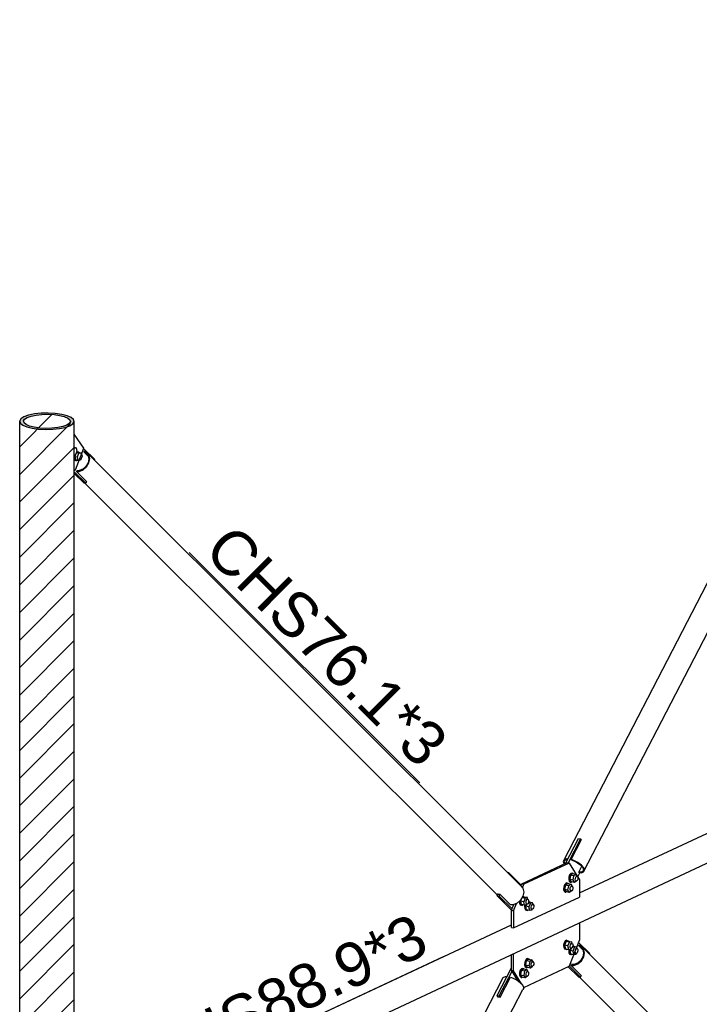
# Model space of a CAD drawing. Header units: millimetres. Extents: x 0 to 142951, y 0 to 27942.
# Tile 16 of 70: x 36457 to 38670, y 9858 to 13061. Entities that reach past the tile are written whole.
import ezdxf

# ---------------------------------------------------------------- set-up
doc = ezdxf.new("R2010")
doc.units = ezdxf.units.MM
doc.styles.add('Arial', font='ARIAL.TTF', dxfattribs={"height": 0.2})

# ---------------------------------------------------------------- blocks, each defined once
blk = doc.blocks.new('Part-80303 - 51816')
at = {"color": 7}
for p, q in [((38011.8, 9886.7), (38058.4, 9976.8)), ((38018.5, 9885.4), (38060.1, 9965.8)), ((38014.3, 9882.6), (38011.8, 9886.7)), ((38011.8, 9886.7), (38018.5, 9885.4)), ((38018.5, 9885.4), (38021.1, 9881.2))]:
    blk.add_line(p, q, dxfattribs=at)
blk = doc.blocks.new('Part-80301 - 51816')
at = {"color": 7}
for p, q in [((38234.1, 10316.5), (38276.3, 10397.9)), ((38283, 10396.6), (38242.6, 10318.5)), ((38276.3, 10397.9), (38283, 10396.6)), ((38285.5, 10392.4), (38283, 10396.6)), ((38273.9, 10272.3), (38281, 10286.2))]:
    blk.add_line(p, q, dxfattribs=at)
blk = doc.blocks.new('Part-65946 - 51816')
at = {"color": 7}
for p, q in [((39621.8, 10838.5), (39676.5, 10864)), ((39676.5, 10864), (39687, 10859.6)), ((39687, 10859.6), (39699.1, 10848.1)), ((38279.6, 10220.5), (39615.2, 10845)), ((39614.3, 10839.9), (39615.2, 10840.4)), ((39614.3, 10839.9), (39618.1, 10840.1)), ((39618.1, 10840.1), (39621.8, 10838.5)), ((39699.1, 10848.1), (39707.2, 10832.8)), ((39707.2, 10832.8), (39710.1, 10816)), ((39707.2, 10800.3), (39699.1, 10788.1)), ((39710.1, 10816), (39707.2, 10800.3)), ((36690.4, 9380.4), (39687, 10781.3)), ((39699.1, 10788.1), (39687, 10781.3)), ((36704.5, 9484.2), (38058.4, 10117.1)), ((36655.6, 9451.7), (36710.2, 9477.3)), ((36655.6, 9448.9), (36655.6, 9451.7)), ((36666.1, 9447.3), (36655.6, 9451.7)), ((36709.3, 9477.7), (36710.2, 9477.3)), ((36655.6, 9448.9), (36665.1, 9444.9)), ((36665.1, 9444.9), (36676.4, 9434.1)), ((36678.2, 9435.8), (36666.1, 9447.3)), ((36676.4, 9434.1), (36684, 9419.8)), ((36686.3, 9420.5), (36678.2, 9435.8)), ((36684, 9419.8), (36686.7, 9404.2)), ((36689.2, 9403.7), (36686.3, 9420.5)), ((36684, 9389.6), (36679.3, 9382.5)), ((36682.3, 9382), (36686.3, 9388)), ((36686.7, 9404.2), (36684, 9389.6)), ((36686.3, 9388), (36689.2, 9403.7)), ((36679.2, 9382.6), (36679.4, 9382.7))]:
    blk.add_line(p, q, dxfattribs=at)
blk = doc.blocks.new('Part-66001 - 51816')
at = {"color": 7}
for p, q in [((38229.3, 10328.1), (39642, 13058.5)), ((39631.7, 12994), (39665.4, 13059.1)), ((39642, 13058.5), (39649.6, 13061.2)), ((39649.6, 13061.2), (39654.2, 13060.9)), ((39665.4, 13059.1), (39674.1, 13056.5)), ((39674.1, 13056.5), (39687.3, 13049.8)), ((39687.3, 13049.8), (39698.5, 13041.4)), ((39698.5, 13041.4), (39706, 13032.6)), ((38293.1, 10288.6), (39705.9, 13019)), ((39708.6, 13024.7), (39705.9, 13019)), ((39706, 13032.6), (39708.6, 13024.7)), ((39623.3, 12995.6), (39624, 12997.1)), ((39623.3, 12995.6), (39627.1, 12995.4)), ((39627.1, 12995.4), (39631.7, 12994)), ((38252.6, 10328.7), (38286.3, 10393.8)), ((38284.3, 10394.5), (38286.3, 10393.8)), ((38285.3, 10392.7), (38285.7, 10392.6)), ((38229.3, 10328.1), (38226.6, 10322.4)), ((38226.6, 10322.4), (38229.2, 10314.5)), ((38229.2, 10314.5), (38229.4, 10314.3)), ((38236.8, 10330.8), (38229.3, 10328.1)), ((38229.3, 10321.3), (38231.8, 10326.5)), ((38231.4, 10315.2), (38229.3, 10321.3)), ((38231.8, 10326.5), (38238.7, 10329)), ((38241.4, 10330.5), (38236.8, 10330.8)), ((38238.7, 10329), (38240.6, 10328.9)), ((38253.6, 10327), (38252.6, 10328.7)), ((38261.3, 10326.1), (38252.6, 10328.7)), ((38253.6, 10327), (38261.3, 10324.7)), ((38274.5, 10319.3), (38261.3, 10326.1)), ((38261.3, 10324.7), (38273.5, 10318.5)), ((38273.5, 10318.5), (38283.8, 10310.7)), ((38285.7, 10310.9), (38274.5, 10319.3)), ((38277.2, 10288), (38287, 10307)), ((38278.2, 10286.3), (38277.2, 10288)), ((38283.7, 10287.6), (38277.2, 10288)), ((38278.2, 10286.3), (38285.6, 10285.9)), ((38290.6, 10290.1), (38283.7, 10287.6)), ((38283.8, 10310.7), (38290.7, 10302.6)), ((38285.6, 10285.9), (38293.1, 10288.6)), ((38293.2, 10302.1), (38285.7, 10310.9)), ((38293.1, 10295.4), (38290.6, 10290.1)), ((38290.7, 10302.6), (38293.1, 10295.4)), ((38293.1, 10288.6), (38295.8, 10294.3)), ((38295.8, 10294.3), (38293.2, 10302.1))]:
    blk.add_line(p, q, dxfattribs=at)
blk = doc.blocks.new('Part-66002 - 51816')
at = {"color": 7}
for p, q in [((38277.2, 10048), (38278.2, 10050.7)), ((38291.1, 10034.1), (38277.2, 10048)), ((38277.2, 10048), (38283.7, 10045.1)), ((38285.6, 10047.4), (38278.2, 10050.7)), ((38283.7, 10045.1), (38290.6, 10036.5)), ((38285.6, 10047.4), (39507, 8828.9)), ((38293.1, 10038.1), (38285.6, 10047.4)), ((38290.6, 10036.5), (38293.1, 10025.1)), ((38295.8, 10025.7), (38293.1, 10038.1)), ((38283.8, 10001.1), (38273.5, 9992.1)), ((38274.5, 9989.9), (38285.7, 9999.6)), ((38290.7, 10012.6), (38283.8, 10001.1)), ((38285.7, 9999.6), (38293.2, 10012.2)), ((38293.1, 10025.1), (38290.7, 10012.6)), ((38293.2, 10012.2), (38295.8, 10025.7)), ((38252.6, 9984.4), (38253.6, 9987)), ((38252.6, 9984.4), (38261.3, 9984.5)), ((38286.3, 9950.7), (38252.6, 9984.4)), ((38261.3, 9987.2), (38253.6, 9987)), ((38273.5, 9992.1), (38261.3, 9987.2)), ((38261.3, 9984.5), (38274.5, 9989.9)), ((38279.5, 9946.7), (39374.1, 8854.6)), ((38284.8, 9950.7), (38286.3, 9950.7)), ((39486.6, 8742.3), (39623.2, 8606.1)), ((39619.5, 8716.6), (39698.4, 8638)), ((39698.4, 8638), (39705.9, 8628.6)), ((39705.9, 8628.6), (39708.6, 8616.2)), ((39623.3, 8610.1), (39624.3, 8609.1)), ((39627.1, 8608.4), (39623.3, 8610.1)), ((39631.7, 8608.5), (39627.1, 8608.4)), ((39631.7, 8608.5), (39665.4, 8574.9)), ((39698.5, 8590.1), (39687.3, 8580.4)), ((39706, 8602.7), (39698.5, 8590.1)), ((39708.6, 8616.2), (39706, 8602.7)), ((39674.1, 8575), (39665.4, 8574.9)), ((39687.3, 8580.4), (39674.1, 8575))]:
    blk.add_line(p, q, dxfattribs=at)
blk = doc.blocks.new('Part-66003 - 51816')
at = {"color": 7}
for p, q in [((37640.4, 9189.9), (38031.4, 9945.6)), ((38021, 9881.1), (38054.7, 9946.2)), ((38031.4, 9945.6), (38038.9, 9948.3)), ((38038.9, 9948.3), (38043.5, 9948)), ((38054.7, 9946.2), (38063.4, 9943.5)), ((38063.4, 9943.5), (38076.6, 9936.8)), ((38076.6, 9936.8), (38087.8, 9928.4)), ((37825.6, 9385), (38095.2, 9906.1)), ((38087.8, 9928.4), (38095.3, 9919.6)), ((38097.9, 9911.8), (38095.2, 9906.1)), ((38095.3, 9919.6), (38097.9, 9911.8)), ((38012.6, 9882.7), (38013.3, 9884.2)), ((38012.6, 9882.7), (38016.4, 9882.4)), ((38016.4, 9882.4), (38021, 9881.1)), ((37717, 9175.1), (37753, 9244.7)), ((36634.8, 7246.6), (37597.8, 9107.7)), ((36708, 7225), (37674.4, 9092.8)), ((36652.3, 7235.8), (36675.6, 7280.9)), ((36673.6, 7281.5), (36675.6, 7280.9)), ((36674.6, 7279.8), (36675, 7279.7))]:
    blk.add_line(p, q, dxfattribs=at)
blk = doc.blocks.new('Part-66004 - 51816')
at = {"color": 7}
for p, q in [((36667.5, 11657.6), (36666.5, 11655)), ((36666.5, 11655), (36680.4, 11641)), ((36666.5, 11655), (36673, 11652.1)), ((36674.9, 11654.4), (36667.5, 11657.6)), ((36673, 11652.1), (36679.9, 11643.4)), ((36674.9, 11654.4), (38087.7, 10244.9)), ((36682.4, 11645), (36674.9, 11654.4)), ((36679.9, 11643.4), (36682.4, 11632)), ((36682.4, 11632), (36680, 11619.6)), ((36685.1, 11632.6), (36682.4, 11645)), ((36682.5, 11619.1), (36685.1, 11632.6)), ((36662.8, 11599.1), (36650.6, 11594.1)), ((36650.6, 11591.5), (36663.8, 11596.8)), ((36673.1, 11608), (36662.8, 11599.1)), ((36663.8, 11596.8), (36675, 11606.5)), ((36680, 11619.6), (36673.1, 11608)), ((36675, 11606.5), (36682.5, 11619.1)), ((36641.9, 11591.3), (36642.9, 11594)), ((36641.9, 11591.3), (36650.6, 11591.5)), ((36641.9, 11591.3), (36675.6, 11557.7)), ((36650.6, 11594.1), (36642.9, 11594)), ((36668.8, 11553.6), (38012.5, 10213)), ((36674.1, 11557.7), (36675.6, 11557.7)), ((38087.7, 10244.9), (38095.2, 10235.5)), ((38095.2, 10235.5), (38097.9, 10223.1)), ((38097.9, 10223.1), (38095.3, 10209.6)), ((38012.6, 10217.1), (38013.6, 10216)), ((38016.4, 10215.4), (38012.6, 10217.1)), ((38021, 10215.4), (38016.4, 10215.4)), ((38021, 10215.4), (38054.7, 10181.8)), ((38076.6, 10187.3), (38063.4, 10182)), ((38087.8, 10197.1), (38076.6, 10187.3)), ((38095.3, 10209.6), (38087.8, 10197.1)), ((38063.4, 10182), (38054.7, 10181.8))]:
    blk.add_line(p, q, dxfattribs=at)
blk = doc.blocks.new('Part-66007 - 51816')
at = {"color": 7}
for p, q in [((36665.7, 11667.3), (36634.8, 11712.3)), ((36638.6, 11596.4), (36665.7, 11667.3)), ((36634.8, 11594.7), (36638.6, 11596.4))]:
    blk.add_line(p, q, dxfattribs=at)
blk = doc.blocks.new('Part-66010 - 51816')
at = {"color": 7}
for p, q in [((36665.4, 11666.5), (36702, 11629.9)), ((36701.3, 11628.1), (36702, 11629.9)), ((36634.8, 11590.3), (36672.3, 11552.9)), ((36634.8, 11584.9), (36665.6, 11554.2)), ((36665.6, 11554.2), (36672.3, 11552.9)), ((36672.3, 11552.9), (36674.5, 11558.8))]:
    blk.add_line(p, q, dxfattribs=at)
blk = doc.blocks.new('Bolt-66015 - 51816')
at = {"color": 7}
for p, q in [((36634.8, 11670.1), (36641, 11668.9)), ((36634.8, 11667.9), (36641, 11668.9)), ((36641, 11668.9), (36643.6, 11657.7)), ((36638.8, 11645.3), (36634.8, 11644.7)), ((36634.8, 11632.3), (36636.7, 11628.6)), ((36636.4, 11640.2), (36637.6, 11645.1)), ((36636.8, 11633), (36636.4, 11640.2)), ((36636.7, 11628.6), (36640.5, 11627.3)), ((36639.2, 11628.1), (36636.8, 11633)), ((36641.8, 11652.7), (36637, 11640.3)), ((36637, 11640.3), (36639.6, 11629.1)), ((36637, 11640.3), (36645.4, 11638.7)), ((36643.6, 11657.7), (36638.8, 11645.3)), ((36643, 11626.8), (36639.2, 11628.1)), ((36639.6, 11629.1), (36648, 11627.5)), ((36649.2, 11653.9), (36641.8, 11652.7)), ((36641.8, 11652.7), (36650.2, 11651.1)), ((36642.1, 11654), (36645.8, 11656.3)), ((36645.1, 11628.1), (36643, 11626.8)), ((36643.2, 11656.7), (36643.3, 11656.8)), ((36643.3, 11656.8), (36645.8, 11656.3)), ((36645.4, 11638.7), (36650.2, 11651.1)), ((36648, 11627.5), (36645.4, 11638.7)), ((36645.8, 11656.3), (36649.6, 11655)), ((36655.4, 11628.7), (36648, 11627.5)), ((36649.2, 11653.9), (36657.6, 11652.3)), ((36650.2, 11653.7), (36649.6, 11655)), ((36650.2, 11651.1), (36657.6, 11652.3)), ((36660.2, 11641.1), (36655.4, 11628.7)), ((36657.6, 11652.3), (36660.2, 11641.1)), ((36640.5, 11627.3), (36643, 11626.8))]:
    blk.add_line(p, q, dxfattribs=at)
blk = doc.blocks.new('Part-66027 - 51816')
at = {"color": 7}
for p, q in [((38091.6, 10249.8), (38239.7, 10319.1)), ((38246.4, 10317.7), (38098.3, 10248.5)), ((38239.7, 10319.1), (38246.4, 10317.7)), ((38246.4, 10317.7), (38279.6, 10262.9)), ((38279.6, 10262.9), (38279.6, 10206.9)), ((38089, 10243.2), (38091.6, 10249.8)), ((38091.6, 10249.8), (38098.3, 10248.5)), ((38093.9, 10237.2), (38098.3, 10248.5)), ((38065.1, 10106.6), (38279.6, 10206.9)), ((38065.1, 10162.6), (38074.3, 10186.4)), ((38058.4, 10163.9), (38065.7, 10182.9)), ((38058.4, 10107.9), (38058.4, 10163.9)), ((38058.4, 10163.9), (38065.1, 10162.6)), ((38065.1, 10162.6), (38065.1, 10106.6)), ((38058.4, 10107.9), (38065.1, 10106.6))]:
    blk.add_line(p, q, dxfattribs=at)
blk = doc.blocks.new('Part-66028 - 51816')
at = {"color": 7}
for p, q in [((38279.6, 10123.3), (38279.6, 10067.7)), ((38279.6, 10067.7), (38246.4, 9981.7)), ((38058.4, 9968.7), (38058.4, 10019.9)), ((38065.1, 9967.4), (38065.1, 10023)), ((38078.5, 9935.4), (38058.4, 9968.7)), ((38058.4, 9968.7), (38065.1, 9967.4)), ((38090.8, 9924.9), (38065.1, 9967.4)), ((38098.3, 9912.5), (38246.4, 9981.7)), ((38098.3, 9912.5), (38096.9, 9914.9)), ((38097.6, 9912.6), (38098.3, 9912.5))]:
    blk.add_line(p, q, dxfattribs=at)
blk = doc.blocks.new('Bolt-66030 - 51816')
at = {"color": 7}
for p, q in [((38251.2, 10283.7), (38247.4, 10278.8)), ((38249.9, 10278.3), (38253.7, 10283.2)), ((38257.7, 10283.3), (38250.3, 10277.6)), ((38255.4, 10284.9), (38251.2, 10283.7)), ((38253.7, 10283.2), (38257.9, 10284.4)), ((38255.4, 10284.9), (38257.9, 10284.4)), ((38257.7, 10283.3), (38268.6, 10281.2)), ((38257.9, 10284.4), (38259.9, 10282.9)), ((38234.6, 10251.5), (38230.7, 10246.6)), ((38233.3, 10246.1), (38237.1, 10251)), ((38241.1, 10251.2), (38233.7, 10245.5)), ((38238.7, 10252.8), (38234.6, 10251.5)), ((38237.1, 10251), (38241.3, 10252.3)), ((38238.7, 10252.8), (38241.3, 10252.3)), ((38241.1, 10251.2), (38252, 10249)), ((38241.3, 10252.3), (38243.3, 10250.7)), ((38245, 10271.6), (38244.6, 10264)), ((38244.6, 10264), (38246.3, 10258.1)), ((38247.4, 10278.8), (38245, 10271.6)), ((38246.3, 10258.1), (38249.8, 10255.5)), ((38247.1, 10263.6), (38247.5, 10271.1)), ((38248.9, 10257.7), (38247.1, 10263.6)), ((38247.5, 10271.1), (38249.9, 10278.3)), ((38250.3, 10277.6), (38247.7, 10264)), ((38258.6, 10261.9), (38247.7, 10264)), ((38247.7, 10264), (38252.5, 10256.1)), ((38252.3, 10255), (38248.9, 10257.7)), ((38249.8, 10255.5), (38252.3, 10255)), ((38261.2, 10275.5), (38250.3, 10277.6)), ((38254.6, 10255.7), (38252.3, 10255)), ((38263.4, 10254), (38252.5, 10256.1)), ((38258.6, 10261.9), (38261.2, 10275.5)), ((38263.4, 10254), (38258.6, 10261.9)), ((38268.6, 10281.2), (38261.2, 10275.5)), ((38270.6, 10259.5), (38263.4, 10254)), ((38264.5, 10259.7), (38268.7, 10258.9)), ((38266, 10263.5), (38266.2, 10267.5)), ((38266.9, 10260.4), (38266, 10263.5)), ((38266.2, 10267.5), (38267.5, 10271.4)), ((38268.7, 10258.9), (38266.9, 10260.4)), ((38267.5, 10275.5), (38271.7, 10274.6)), ((38267.5, 10271.4), (38269.5, 10274)), ((38273.4, 10273.4), (38268.6, 10281.2)), ((38271, 10259.6), (38268.7, 10258.9)), ((38269.5, 10274), (38271.7, 10274.6)), ((38273, 10262.2), (38271, 10259.6)), ((38271.7, 10274.6), (38273.6, 10273.2)), ((38274.3, 10266), (38273, 10262.2)), ((38273.6, 10273.2), (38274.5, 10270.1)), ((38274.5, 10270.1), (38274.3, 10266)), ((38228.3, 10239.4), (38227.9, 10231.9)), ((38227.9, 10231.9), (38229.7, 10226)), ((38230.7, 10246.6), (38228.3, 10239.4)), ((38229.7, 10226), (38233.1, 10223.3)), ((38230.5, 10231.4), (38230.8, 10238.9)), ((38232.2, 10225.5), (38230.5, 10231.4)), ((38230.8, 10238.9), (38233.3, 10246.1)), ((38233.7, 10245.5), (38231.1, 10231.9)), ((38242, 10229.7), (38231.1, 10231.9)), ((38231.1, 10231.9), (38235.9, 10223.9)), ((38235.6, 10222.8), (38232.2, 10225.5)), ((38233.1, 10223.3), (38235.6, 10222.8)), ((38244.6, 10243.4), (38233.7, 10245.5)), ((38238, 10223.5), (38235.6, 10222.8)), ((38246.8, 10221.8), (38235.9, 10223.9)), ((38242, 10229.7), (38244.6, 10243.4)), ((38246.8, 10221.8), (38242, 10229.7)), ((38252, 10249), (38244.6, 10243.4)), ((38253.9, 10227.3), (38246.8, 10221.8)), ((38247.9, 10227.6), (38252.1, 10226.8)), ((38249.3, 10231.3), (38249.5, 10235.4)), ((38250.3, 10228.2), (38249.3, 10231.3)), ((38249.5, 10235.4), (38250.8, 10239.2)), ((38252.1, 10226.8), (38250.3, 10228.2)), ((38250.8, 10239.2), (38252.9, 10241.8)), ((38250.9, 10243.3), (38255.1, 10242.5)), ((38256.7, 10241.2), (38252, 10249)), ((38254.3, 10227.4), (38252.1, 10226.8)), ((38252.9, 10241.8), (38255.1, 10242.5)), ((38256.4, 10230), (38254.3, 10227.4)), ((38255.1, 10242.5), (38256.9, 10241.1)), ((38257.7, 10233.9), (38256.4, 10230)), ((38256.9, 10241.1), (38257.9, 10237.9)), ((38257.9, 10237.9), (38257.7, 10233.9))]:
    blk.add_line(p, q, dxfattribs=at)
blk = doc.blocks.new('Bolt-66032 - 51816')
at = {"color": 7}
for p, q in [((38084.1, 10193.8), (38084.5, 10186.7)), ((38084.5, 10186.7), (38086.9, 10181.7)), ((38086.6, 10193.4), (38087.4, 10196.7)), ((38087, 10186.2), (38086.6, 10193.4)), ((38090.1, 10200.9), (38087.2, 10193.5)), ((38098.2, 10191.4), (38087.2, 10193.5)), ((38087.2, 10193.5), (38089.8, 10182.3)), ((38093, 10205.7), (38103, 10203.8)), ((38099.4, 10207.1), (38093.2, 10206.1)), ((38094.7, 10208.6), (38096, 10209.4)), ((38095.3, 10209.6), (38096, 10209.4)), ((38096, 10209.4), (38099.8, 10208.1)), ((38103, 10203.8), (38098.2, 10191.4)), ((38100.8, 10180.2), (38098.2, 10191.4)), ((38110.3, 10205), (38099.4, 10207.1)), ((38099.8, 10208.1), (38100.4, 10206.9)), ((38110.3, 10205), (38103, 10203.8)), ((38105.5, 10191.1), (38106.4, 10195.1)), ((38105.7, 10187.2), (38105.5, 10191.1)), ((38107, 10184.6), (38105.7, 10187.2)), ((38106.3, 10200.4), (38110.5, 10199.6)), ((38106.4, 10195.1), (38108.3, 10198.2)), ((38108.3, 10198.2), (38110.5, 10199.6)), ((38111.7, 10199.2), (38110.3, 10205)), ((38110.5, 10199.6), (38112.5, 10198.9)), ((38113.1, 10188.4), (38111.3, 10185.3)), ((38112.5, 10198.9), (38113.8, 10196.3)), ((38114, 10192.5), (38113.1, 10188.4)), ((38113.1, 10188.4), (38119.6, 10187.2)), ((38116.1, 10190.5), (38113.5, 10190.1)), ((38113.8, 10196.3), (38114, 10192.5)), ((38114, 10192.4), (38116.4, 10191.5)), ((38119.6, 10187.2), (38114.8, 10174.7)), ((38127, 10188.4), (38116.1, 10190.5)), ((38116.4, 10191.5), (38117.1, 10190.3)), ((38127, 10188.4), (38119.6, 10187.2)), ((38128.3, 10182.6), (38127, 10188.4)), ((38086.9, 10181.7), (38090.7, 10180.4)), ((38089.4, 10181.3), (38087, 10186.2)), ((38093.2, 10179.9), (38089.4, 10181.3)), ((38100.8, 10180.2), (38089.8, 10182.3)), ((38090.7, 10180.4), (38093.2, 10179.9)), ((38095.3, 10181.2), (38093.2, 10179.9)), ((38101.4, 10180.3), (38100.7, 10177.3)), ((38100.7, 10177.3), (38101.1, 10170.1)), ((38108.2, 10181.4), (38100.8, 10180.2)), ((38101.1, 10170.1), (38103.6, 10165.1)), ((38103.3, 10176.8), (38104.2, 10180.7)), ((38103.7, 10169.6), (38103.3, 10176.8)), ((38103.6, 10165.1), (38107.4, 10163.8)), ((38106.1, 10164.7), (38103.7, 10169.6)), ((38105.5, 10180.9), (38103.9, 10176.9)), ((38114.8, 10174.7), (38103.9, 10176.9)), ((38103.9, 10176.9), (38106.5, 10165.7)), ((38104.8, 10184.7), (38109, 10183.9)), ((38109.9, 10163.3), (38106.1, 10164.7)), ((38117.4, 10163.6), (38106.5, 10165.7)), ((38109, 10183.9), (38107, 10184.6)), ((38107.4, 10163.8), (38109.9, 10163.3)), ((38108.2, 10181.4), (38109.1, 10184)), ((38111.3, 10185.3), (38109, 10183.9)), ((38111.9, 10164.6), (38109.9, 10163.3)), ((38117.4, 10163.6), (38114.8, 10174.7)), ((38124.8, 10164.8), (38117.4, 10163.6)), ((38121.5, 10168.1), (38125.7, 10167.3)), ((38122.1, 10174.5), (38123.1, 10178.5)), ((38122.3, 10170.6), (38122.1, 10174.5)), ((38123.6, 10168), (38122.3, 10170.6)), ((38122.9, 10183.8), (38127.1, 10183)), ((38123.1, 10178.5), (38124.9, 10181.6)), ((38125.7, 10167.3), (38123.6, 10168)), ((38124.8, 10164.8), (38125.8, 10167.4)), ((38124.9, 10181.6), (38127.1, 10183)), ((38127.9, 10168.7), (38125.7, 10167.3)), ((38127.1, 10183), (38129.2, 10182.3)), ((38129.7, 10171.8), (38127.9, 10168.7)), ((38129.2, 10182.3), (38130.5, 10179.7)), ((38130.7, 10175.9), (38129.7, 10171.8)), ((38130.5, 10179.7), (38130.7, 10175.9))]:
    blk.add_line(p, q, dxfattribs=at)
blk = doc.blocks.new('Bolt-66034 - 51816')
at = {"color": 7}
for p, q in [((38103.6, 10000.8), (38101.1, 9993.6)), ((38107.4, 10005.7), (38103.6, 10000.8)), ((38103.7, 9993.1), (38106.1, 10000.3)), ((38106.5, 9999.6), (38103.9, 9986)), ((38106.1, 10000.3), (38109.9, 10005.2)), ((38106.5, 9999.6), (38113.9, 10005.3)), ((38117.4, 9997.5), (38106.5, 9999.6)), ((38111.6, 10006.9), (38107.4, 10005.7)), ((38109.9, 10005.2), (38114.1, 10006.5)), ((38111.6, 10006.9), (38114.1, 10006.5)), ((38113.9, 10005.3), (38124.8, 10003.2)), ((38114.1, 10006.5), (38116.1, 10004.9)), ((38117.4, 9997.5), (38114.8, 9983.9)), ((38124.8, 10003.2), (38117.4, 9997.5)), ((38123.6, 9993.4), (38125.7, 9996)), ((38123.7, 9997.5), (38127.9, 9996.7)), ((38129.5, 9995.4), (38124.8, 10003.2)), ((38125.7, 9996), (38127.9, 9996.7)), ((38127.9, 9996.7), (38129.7, 9995.2)), ((38129.7, 9995.2), (38130.7, 9992.1)), ((38086.9, 9968.6), (38084.5, 9961.4)), ((38090.7, 9973.5), (38086.9, 9968.6)), ((38087, 9961), (38089.4, 9968.1)), ((38089.8, 9967.5), (38087.2, 9953.9)), ((38089.4, 9968.1), (38093.3, 9973)), ((38089.8, 9967.5), (38097.2, 9973.2)), ((38100.8, 9965.4), (38089.8, 9967.5)), ((38094.9, 9974.8), (38090.7, 9973.5)), ((38093.3, 9973), (38097.4, 9974.3)), ((38094.9, 9974.8), (38097.4, 9974.3)), ((38097.2, 9973.2), (38108.2, 9971.1)), ((38097.4, 9974.3), (38099.4, 9972.7)), ((38100.8, 9965.4), (38098.2, 9951.8)), ((38101.1, 9993.6), (38100.7, 9986.1)), ((38100.7, 9986.1), (38102.5, 9980.1)), ((38108.2, 9971.1), (38100.8, 9965.4)), ((38102.5, 9980.1), (38105.9, 9977.5)), ((38103.3, 9985.6), (38103.7, 9993.1)), ((38105, 9979.7), (38103.3, 9985.6)), ((38103.9, 9986), (38114.8, 9983.9)), ((38103.9, 9986), (38108.7, 9978.1)), ((38108.5, 9977), (38105, 9979.7)), ((38105.9, 9977.5), (38108.5, 9977)), ((38107, 9961.2), (38109, 9963.8)), ((38107.1, 9965.3), (38111.3, 9964.5)), ((38112.9, 9963.2), (38108.2, 9971.1)), ((38110.8, 9977.7), (38108.5, 9977)), ((38119.6, 9976), (38108.7, 9978.1)), ((38109, 9963.8), (38111.3, 9964.5)), ((38111.3, 9964.5), (38113.1, 9963.1)), ((38113.1, 9963.1), (38114, 9959.9)), ((38114.8, 9983.9), (38119.6, 9976)), ((38126.7, 9981.5), (38119.6, 9976)), ((38120.7, 9981.7), (38124.9, 9980.9)), ((38122.1, 9985.5), (38122.3, 9989.5)), ((38123.1, 9982.4), (38122.1, 9985.5)), ((38122.3, 9989.5), (38123.6, 9993.4)), ((38124.9, 9980.9), (38123.1, 9982.4)), ((38127.1, 9981.6), (38124.9, 9980.9)), ((38129.2, 9984.2), (38127.1, 9981.6)), ((38130.5, 9988), (38129.2, 9984.2)), ((38130.7, 9992.1), (38130.5, 9988)), ((38084.5, 9961.4), (38084.1, 9953.9)), ((38084.1, 9953.9), (38085.9, 9948)), ((38085.9, 9948), (38089.3, 9945.3)), ((38086.6, 9953.4), (38087, 9961)), ((38088.4, 9947.5), (38086.6, 9953.4)), ((38087.2, 9953.9), (38098.2, 9951.8)), ((38087.2, 9953.9), (38092, 9945.9)), ((38091.8, 9944.8), (38088.4, 9947.5)), ((38089.3, 9945.3), (38091.8, 9944.8)), ((38094.1, 9945.5), (38091.8, 9944.8)), ((38103, 9943.8), (38092, 9945.9)), ((38098.2, 9951.8), (38103, 9943.8)), ((38110.1, 9949.3), (38103, 9943.8)), ((38104.1, 9949.6), (38108.3, 9948.8)), ((38105.5, 9953.3), (38105.7, 9957.4)), ((38106.4, 9950.2), (38105.5, 9953.3)), ((38105.7, 9957.4), (38107, 9961.2)), ((38108.3, 9948.8), (38106.4, 9950.2)), ((38110.5, 9949.5), (38108.3, 9948.8)), ((38112.5, 9952.1), (38110.5, 9949.5)), ((38113.8, 9955.9), (38112.5, 9952.1)), ((38114, 9959.9), (38113.8, 9955.9))]:
    blk.add_line(p, q, dxfattribs=at)
blk = doc.blocks.new('Bolt-66036 - 51816')
at = {"color": 7}
for p, q in [((38233.1, 10063.8), (38229.7, 10057.9)), ((38235.9, 10062.4), (38231.1, 10050)), ((38232.2, 10057.4), (38235.6, 10063.3)), ((38237.3, 10066.4), (38233.1, 10063.8)), ((38235.6, 10063.3), (38239.8, 10065.9)), ((38243.2, 10063.6), (38235.9, 10062.4)), ((38246.8, 10060.3), (38235.9, 10062.4)), ((38237.3, 10066.4), (38239.8, 10065.9)), ((38239.8, 10065.9), (38243.6, 10064.6)), ((38242, 10047.8), (38246.8, 10060.3)), ((38243.2, 10063.6), (38254.2, 10061.5)), ((38243.6, 10064.6), (38244.2, 10063.4)), ((38254.2, 10061.5), (38246.8, 10060.3)), ((38255.5, 10055.7), (38254.2, 10061.5)), ((38229.7, 10057.9), (38227.9, 10050.4)), ((38227.9, 10050.4), (38228.3, 10043.2)), ((38228.3, 10043.2), (38230.7, 10038.2)), ((38230.5, 10049.9), (38232.2, 10057.4)), ((38230.8, 10042.7), (38230.5, 10049.9)), ((38230.7, 10038.2), (38234.6, 10036.9)), ((38233.3, 10037.8), (38230.8, 10042.7)), ((38242, 10047.8), (38231.1, 10050)), ((38231.1, 10050), (38233.7, 10038.8)), ((38237.1, 10036.4), (38233.3, 10037.8)), ((38233.7, 10038.8), (38244.6, 10036.7)), ((38234.6, 10036.9), (38237.1, 10036.4)), ((38237.1, 10036.4), (38239.1, 10037.7)), ((38244.6, 10036.7), (38242, 10047.8)), ((38244.6, 10036.7), (38252, 10037.9)), ((38245.3, 10036.8), (38244.6, 10033.7)), ((38244.6, 10033.7), (38245, 10026.6)), ((38245, 10026.6), (38247.4, 10021.6)), ((38247.1, 10033.3), (38248, 10037.2)), ((38247.5, 10026.1), (38247.1, 10033.3)), ((38249.9, 10021.2), (38247.5, 10026.1)), ((38249.3, 10037.4), (38247.7, 10033.4)), ((38258.6, 10031.2), (38247.7, 10033.4)), ((38247.7, 10033.4), (38250.3, 10022.2)), ((38248.7, 10041.2), (38252.9, 10040.4)), ((38249.3, 10047.6), (38250.3, 10051.6)), ((38249.5, 10043.7), (38249.3, 10047.6)), ((38250.8, 10041.1), (38249.5, 10043.7)), ((38250.1, 10056.9), (38254.3, 10056.1)), ((38250.3, 10051.6), (38252.1, 10054.7)), ((38252.9, 10040.4), (38250.8, 10041.1)), ((38252, 10037.9), (38253, 10040.5)), ((38252.1, 10054.7), (38254.3, 10056.1)), ((38255.1, 10041.8), (38252.9, 10040.4)), ((38254.3, 10056.1), (38256.4, 10055.4)), ((38256.9, 10044.9), (38255.1, 10041.8)), ((38256.4, 10055.4), (38257.7, 10052.8)), ((38257.9, 10049), (38256.9, 10044.9)), ((38263.4, 10043.6), (38256.9, 10044.9)), ((38257.3, 10046.6), (38259.9, 10047)), ((38257.7, 10052.8), (38257.9, 10049)), ((38257.8, 10048.9), (38260.3, 10048)), ((38258.6, 10031.2), (38263.4, 10043.6)), ((38261.2, 10020.1), (38258.6, 10031.2)), ((38259.9, 10047), (38270.8, 10044.9)), ((38260.3, 10048), (38260.9, 10046.8)), ((38270.8, 10044.9), (38263.4, 10043.6)), ((38266, 10030.9), (38266.9, 10035)), ((38266.2, 10027.1), (38266, 10030.9)), ((38267.5, 10024.5), (38266.2, 10027.1)), ((38266.8, 10040.3), (38271, 10039.5)), ((38266.9, 10035), (38268.7, 10038.1)), ((38268.7, 10038.1), (38271, 10039.5)), ((38272.2, 10039.1), (38270.8, 10044.9)), ((38271, 10039.5), (38273, 10038.8)), ((38273.6, 10028.3), (38271.7, 10025.2)), ((38273, 10038.8), (38274.3, 10036.2)), ((38274.5, 10032.4), (38273.6, 10028.3)), ((38274.3, 10036.2), (38274.5, 10032.4)), ((38247.4, 10021.6), (38251.2, 10020.3)), ((38253.7, 10019.8), (38249.9, 10021.2)), ((38250.3, 10022.2), (38261.2, 10020.1)), ((38251.2, 10020.3), (38253.7, 10019.8)), ((38253.7, 10019.8), (38255.8, 10021.1)), ((38261.2, 10020.1), (38268.6, 10021.3)), ((38265.3, 10024.6), (38269.5, 10023.8)), ((38269.5, 10023.8), (38267.5, 10024.5)), ((38268.6, 10021.3), (38269.6, 10023.9)), ((38271.7, 10025.2), (38269.5, 10023.8))]:
    blk.add_line(p, q, dxfattribs=at)
blk = doc.blocks.new('Part-80302 - 51816')
at = {"color": 7}
for p, q in [((38045, 10287.5), (38048.2, 10286.9)), ((38047.5, 10285), (38048.2, 10286.9)), ((38048.2, 10286.9), (38089.8, 10245.3)), ((38011.8, 10211.2), (38013.8, 10216.5)), ((38058.6, 10164.5), (38011.8, 10211.2)), ((38011.8, 10211.2), (38018.5, 10209.9)), ((38018.5, 10209.9), (38020.6, 10215.4)), ((38018.5, 10209.9), (38060.1, 10168.4))]:
    blk.add_line(p, q, dxfattribs=at)
blk = doc.blocks.new('Part-80304 - 51816')
at = {"color": 7}
for p, q in [((38276.3, 10059.3), (38312.7, 10023)), ((38312, 10021.1), (38312.7, 10023)), ((38243.2, 9980.3), (38276.3, 9947.3)), ((38246.6, 9982.3), (38283, 9946)), ((38276.3, 9947.3), (38283, 9946)), ((38283, 9946), (38285.2, 9951.8))]:
    blk.add_line(p, q, dxfattribs=at)
blk = doc.blocks.new('Mark-67917 - 51816')
at = {"color": 136}
blk.add_line((37009.4, 11327.8), (37760.3, 10578.6), dxfattribs=at)
at = {"color": 30, "style": 'Arial'}
blk.add_text('CHS76.1*3', height=143.26, rotation=315.0686, dxfattribs=at).set_placement((37051.8, 11327.8))
blk = doc.blocks.new('Mark-67877 - 51816')
at = {"color": 136}
blk.add_line((36875.5, 9564.3), (37836.4, 10013.5), dxfattribs=at)
at = {"color": 30, "style": 'Arial'}
blk.add_text('CHS88.9*3', height=143.26, rotation=25.0554, dxfattribs=at).set_placement((36889.9, 9604.2))

msp = doc.modelspace()

# ---------------------------------------------------------------- hatches: boundary and pattern name
h = msp.add_hatch(color=6)
h.paths.add_polyline_path([(36620.8, 11740.2), (36630.7, 11746.6), (36634.8, 11753.4), (36632.9, 11760.4), (36625.1, 11766.9), (36611.9, 11772.7), (36594.1, 11777.2), (36573.2, 11780.2), (36550.3, 11781.4), (36527.2, 11780.8), (36505.3, 11778.5), (36486.3, 11774.5), (36471.3, 11769.2), (36461.4, 11762.9), (36457.3, 11756), (36459.2, 11749), (36467, 11742.5), (36480.2, 11736.7), (36498, 11732.2), (36518.9, 11729.2), (36541.8, 11728), (36564.9, 11728.6), (36586.8, 11730.9), (36605.8, 11734.9)])
h.paths.add_polyline_path([(36581, 11734.3), (36562.3, 11732.3), (36542.4, 11731.8), (36522.8, 11732.8), (36504.7, 11735.4), (36489.5, 11739.3), (36478.1, 11744.2), (36471.4, 11749.8), (36469.7, 11755.8), (36473.3, 11761.7), (36481.8, 11767.1), (36494.7, 11771.7), (36511.1, 11775.1), (36529.8, 11777.2), (36549.7, 11777.6), (36569.3, 11776.6), (36587.4, 11774), (36602.6, 11770.1), (36614, 11765.2), (36620.7, 11759.6), (36622.4, 11753.6), (36618.8, 11747.7), (36610.3, 11742.3), (36597.4, 11737.7)])
h = msp.add_hatch()
h.set_pattern_fill('ANSI31', color=96, scale=20, style=0)
h.paths.add_polyline_path([(36541.8, 9377.9), (36547.7, 9378), (36564.9, 9378.5), (36565, 9378.5), (36586.8, 9380.8), (36587, 9380.8), (36605.8, 9384.8), (36606.2, 9384.8), (36610.9, 9386.5), (36614, 9387.2), (36617, 9387.9), (36620.7, 9388), (36622.4, 9388.1), (36624.5, 9388.2), (36626.6, 9388), (36626.6, 9392.3), (36628.1, 9394.6), (36630.7, 9396.2), (36631.2, 9396.5), (36634.8, 9402.6), (36634.8, 11753.4), (36630.7, 11746.6), (36622.4, 11741.2), (36622.4, 11753.6), (36620.7, 11759.6), (36614, 11765.2), (36602.6, 11770.1), (36587.4, 11774), (36569.3, 11776.6), (36549.7, 11777.6), (36529.8, 11777.2), (36511.1, 11775.1), (36494.7, 11771.7), (36481.8, 11767.1), (36473.3, 11761.7), (36469.7, 11755.8), (36469.7, 11741.3), (36467, 11742.5), (36459.2, 11749), (36457.3, 11756), (36457.3, 9404.2), (36458.7, 9399), (36459.2, 9398.6), (36466.6, 9392.4), (36467, 9392.2), (36473.3, 9389.5), (36479.9, 9386.7), (36481.8, 9386.2), (36494.7, 9382.9), (36497.7, 9382.1), (36507, 9380.8), (36518.8, 9379.1), (36529.8, 9378.5)])

# ---------------------------------------------------------------- linework, layer by layer
for p, q in [((36461.4, 11762.9), (36457.3, 11756)), ((36457.3, 11756), (36459.2, 11749)), ((36471.3, 11769.2), (36461.4, 11762.9)), ((36469.7, 11755.8), (36473.3, 11761.7)), ((36471.4, 11749.8), (36469.7, 11755.8)), ((36486.3, 11774.5), (36471.3, 11769.2)), ((36473.3, 11761.7), (36481.8, 11767.1)), ((36481.8, 11767.1), (36494.7, 11771.7)), ((36505.3, 11778.5), (36486.3, 11774.5)), ((36494.7, 11771.7), (36511.1, 11775.1)), ((36527.2, 11780.8), (36505.3, 11778.5)), ((36511.1, 11775.1), (36529.8, 11777.2)), ((36550.3, 11781.4), (36527.2, 11780.8)), ((36529.8, 11777.2), (36549.7, 11777.6)), ((36549.7, 11777.6), (36569.3, 11776.6)), ((36573.2, 11780.2), (36550.3, 11781.4)), ((36569.3, 11776.6), (36587.4, 11774)), ((36594.1, 11777.2), (36573.2, 11780.2)), ((36587.4, 11774), (36602.6, 11770.1)), ((36611.9, 11772.7), (36594.1, 11777.2)), ((36602.6, 11770.1), (36614, 11765.2)), ((36625.1, 11766.9), (36611.9, 11772.7)), ((36614, 11765.2), (36620.7, 11759.6)), ((36620.7, 11759.6), (36622.4, 11753.6)), ((36632.9, 11760.4), (36625.1, 11766.9)), ((36634.8, 11753.4), (36632.9, 11760.4)), ((36459.2, 11749), (36467, 11742.5)), ((36467, 11742.5), (36480.2, 11736.7)), ((36478.1, 11744.2), (36471.4, 11749.8)), ((36489.5, 11739.3), (36478.1, 11744.2)), ((36480.2, 11736.7), (36498, 11732.2)), ((36504.7, 11735.4), (36489.5, 11739.3)), ((36498, 11732.2), (36518.9, 11729.2)), ((36522.8, 11732.8), (36504.7, 11735.4)), ((36518.9, 11729.2), (36541.8, 11728)), ((36542.4, 11731.8), (36522.8, 11732.8)), ((36541.8, 11728), (36564.9, 11728.6)), ((36562.3, 11732.3), (36542.4, 11731.8)), ((36581, 11734.3), (36562.3, 11732.3)), ((36564.9, 11728.6), (36586.8, 11730.9)), ((36597.4, 11737.7), (36581, 11734.3)), ((36586.8, 11730.9), (36605.8, 11734.9)), ((36610.3, 11742.3), (36597.4, 11737.7)), ((36605.8, 11734.9), (36620.8, 11740.2)), ((36618.8, 11747.7), (36610.3, 11742.3)), ((36622.4, 11753.6), (36618.8, 11747.7)), ((36620.8, 11740.2), (36630.7, 11746.6)), ((36630.7, 11746.6), (36634.8, 11753.4))]:
    msp.add_line(p, q)
at = {"color": 96}
for p, q in [((36457.3, 9404.2), (36457.3, 11756)), ((36634.8, 9402.6), (36634.8, 11753.4))]:
    msp.add_line(p, q, dxfattribs=at)

# ---------------------------------------------------------------- block references
for name in ['Part-66001 - 51816', 'Part-66007 - 51816', 'Bolt-66015 - 51816', 'Part-66010 - 51816', 'Part-66004 - 51816', 'Mark-67917 - 51816', 'Part-65946 - 51816', 'Part-80301 - 51816', 'Part-66027 - 51816', 'Part-80302 - 51816', 'Bolt-66030 - 51816', 'Bolt-66032 - 51816', 'Mark-67877 - 51816', 'Part-66028 - 51816', 'Bolt-66036 - 51816', 'Part-80304 - 51816', 'Part-66002 - 51816', 'Bolt-66034 - 51816', 'Part-80303 - 51816', 'Part-66003 - 51816']:
    msp.add_blockref(name, (0, 0))

doc.saveas('drawing.dxf')
